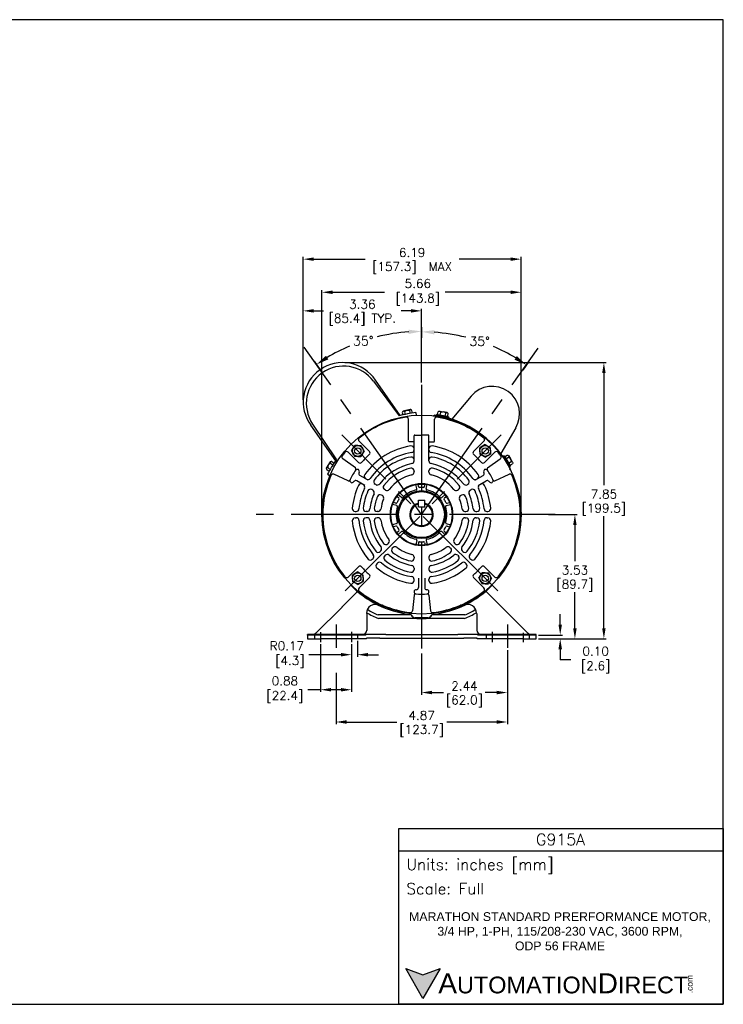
# Model space of a CAD drawing. Extents: x 897.4 to 937.4, y -8.5 to 19.5.
# Tile 2 of 2: x 917.4 to 937.4, y -8.5 to 19.5. Entities that reach past the tile are written whole.
import ezdxf

# ---------------------------------------------------------------- set-up
doc = ezdxf.new("R2010")
doc.units = 0
doc.header["$LTSCALE"] = 4
doc.header["$MEASUREMENT"] = 0
doc.linetypes.add('CENTER2', pattern=[1.125, 0.75, -0.125, 0.125, -0.125])
doc.layers.get('0').update_dxf_attribs({"linetype": 'CONTINUOUS'})
doc.layers.get('DEFPOINTS').update_dxf_attribs({"linetype": 'CONTINUOUS'})
for name, color, linetype in [('CENTER', 40, 'CENTER2'), ('DIMENSIONS', 140, 'CONTINUOUS'), ('DIMENSIONS @ 1', 140, 'CONTINUOUS'), ('TEXT', 140, 'CONTINUOUS'), ('TEXT @ 1', 140, 'CONTINUOUS')]:
    doc.layers.add(name, color=color, linetype=linetype)
doc.styles.add('\\M+2ABAC\\M+2A6A11', font='txt')
doc.styles.add('ROMANS', font='romans.shx')
doc.styles.get("Standard").update_dxf_attribs({"font": 'romans.shx'})
doc.dimstyles.get("Standard").update_dxf_attribs({"dimtxt": 0.25, "dimasz": 0.3, "dimexe": 0.0625, "dimexo": 0.0625, "dimgap": 0.0625, "dimtad": 0, "dimtih": 1, "dimtoh": 1, "dimzin": 0, "dimdsep": 46, "dimtxsty": 'Standard', "dimcen": 0, "dimadec": 0, "dimazin": 0, "dimtfac": 1, "dimtofl": 0, "dimtmove": 0, "dimatfit": 3, "dimfxl": 0, "dimtolj": 1, "dimtzin": 0, "dimarcsym": 0})
doc.dimstyles.new('STANDARD - A-B', dxfattribs={"dimtxt": 0.125, "dimasz": 0.125, "dimexe": 0.0625, "dimexo": 0.0625, "dimgap": 0.045, "dimtad": 0, "dimtih": 1, "dimtoh": 1, "dimdec": 4, "dimzin": 4, "dimdsep": 46, "dimtxsty": 'Standard', "dimcen": 0, "dimclrd": 256, "dimclre": 256, "dimclrt": 256, "dimaunit": 1, "dimazin": 1, "dimtm": 1e-09, "dimtfac": 1, "dimtdec": 4, "dimtofl": 0, "dimtmove": 0, "dimatfit": 2, "dimfxl": 0, "dimtolj": 1, "dimtzin": 4, "dimlwd": -1, "dimlwe": -1, "dimarcsym": 0})

# ---------------------------------------------------------------- blocks, each defined once
blk = doc.blocks.new('*D66')
at = {"layer": 'DEFPOINTS', "color": 0}
for p in [(931.661, 12.656), (925.468, 8.595), (931.661, 5.392)]:
    blk.add_point(p, dxfattribs=at)
at = {"layer": 'TEXT', "color": 0, "lineweight": -2}
for p, q in [((925.468, 8.657), (925.468, 12.718)), ((925.768, 12.656), (927.228, 12.656)), ((931.361, 12.656), (929.901, 12.656)), ((931.661, 5.454), (931.661, 12.718))]:
    blk.add_line(p, q, dxfattribs=at)
at = {"layer": 'TEXT', "color": 0}
for points in [[(925.768, 12.706), (925.768, 12.606), (925.468, 12.656)], [(931.361, 12.706), (931.361, 12.606), (931.661, 12.656)]]:
    blk.add_solid(points, dxfattribs=at)
at = {"layer": 'TEXT', "color": 0, "char_height": 0.25, "attachment_point": 5}
for s, insert in [('\\A1;6.19', (928.564, 12.843)), ('\\A1;[157.3]  MAX', (928.564, 12.403))]:
    blk.add_mtext(s, dxfattribs=dict(at, insert=insert))
blk = doc.blocks.new('*D67')
at = {"layer": 'DEFPOINTS', "color": 0}
for p in [(928.831, 1.503), (931.271, 1.604), (931.271, 0.332)]:
    blk.add_point(p, dxfattribs=at)
at = {"layer": 'TEXT', "color": 0, "lineweight": -2}
for p, q in [((928.831, 1.441), (928.831, 0.269)), ((931.271, 1.541), (931.271, 0.269)), ((929.131, 0.332), (929.459, 0.332)), ((930.971, 0.332), (930.643, 0.332))]:
    blk.add_line(p, q, dxfattribs=at)
at = {"layer": 'TEXT', "color": 0}
for points in [[(929.131, 0.382), (929.131, 0.282), (928.831, 0.332)], [(930.971, 0.382), (930.971, 0.282), (931.271, 0.332)]]:
    blk.add_solid(points, dxfattribs=at)
at = {"layer": 'TEXT', "color": 0, "char_height": 0.25, "attachment_point": 5}
for s, insert in [('\\A1;2.44', (930.051, 0.519)), ('\\A1;[62.0]', (930.051, 0.079))]:
    blk.add_mtext(s, dxfattribs=dict(at, insert=insert))
blk = doc.blocks.new('*D68')
at = {"layer": 'DEFPOINTS', "color": 0}
for p in [(926.001, 11.715), (926.001, 5.392), (931.661, 5.392)]:
    blk.add_point(p, dxfattribs=at)
at = {"layer": 'TEXT', "color": 0, "lineweight": -2}
for p, q in [((926.001, 5.454), (926.001, 11.777)), ((931.661, 5.454), (931.661, 11.777)), ((926.301, 11.715), (927.78, 11.715)), ((931.361, 11.715), (929.5, 11.715))]:
    blk.add_line(p, q, dxfattribs=at)
at = {"layer": 'TEXT', "color": 0}
for points in [[(926.301, 11.765), (926.301, 11.665), (926.001, 11.715)], [(931.361, 11.765), (931.361, 11.665), (931.661, 11.715)]]:
    blk.add_solid(points, dxfattribs=at)
at = {"layer": 'TEXT', "color": 0, "insert": (928.64, 11.715), "char_height": 0.25, "attachment_point": 5}
blk.add_mtext('\\A1; 5.66\\P [143.8]', dxfattribs=at)
blk = doc.blocks.new('*D69')
at = {"layer": 'DEFPOINTS', "color": 0}
for p in [(932.091, 1.965), (932.091, 1.861), (932.774, 1.861)]:
    blk.add_point(p, dxfattribs=at)
at = {"layer": 'TEXT', "color": 0, "lineweight": -2}
for p, q in [((932.774, 2.265), (932.774, 2.565)), ((932.153, 1.965), (932.837, 1.965)), ((932.153, 1.861), (932.837, 1.861)), ((932.774, 1.561), (932.774, 1.261)), ((933.074, 1.261), (932.774, 1.261))]:
    blk.add_line(p, q, dxfattribs=at)
at = {"layer": 'TEXT', "color": 0}
for points in [[(932.724, 2.265), (932.824, 2.265), (932.774, 1.965)], [(932.724, 1.561), (932.824, 1.561), (932.774, 1.861)]]:
    blk.add_solid(points, dxfattribs=at)
at = {"layer": 'TEXT', "color": 0, "insert": (933.696, 1.261), "char_height": 0.25, "attachment_point": 5}
blk.add_mtext('\\A1; 0.10\\P [2.6]', dxfattribs=at)
blk = doc.blocks.new('*D72')
at = {"layer": 'DEFPOINTS', "color": 0}
for p in [(931.271, 1.604), (926.401, 0.956), (931.271, -0.506)]:
    blk.add_point(p, dxfattribs=at)
at = {"layer": 'DIMENSIONS', "color": 0, "lineweight": -2}
for p, q in [((931.271, 1.541), (931.271, -0.569)), ((926.401, 0.894), (926.401, -0.569)), ((926.701, -0.506), (928.125, -0.506)), ((930.971, -0.506), (929.547, -0.506))]:
    blk.add_line(p, q, dxfattribs=at)
at = {"layer": 'DIMENSIONS', "color": 0}
for points in [[(926.701, -0.456), (926.701, -0.556), (926.401, -0.506)], [(930.971, -0.456), (930.971, -0.556), (931.271, -0.506)]]:
    blk.add_solid(points, dxfattribs=at)
at = {"layer": 'DIMENSIONS', "color": 0, "char_height": 0.25, "attachment_point": 5}
for s, insert in [('\\A1;4.87', (928.836, -0.319)), ('\\A1;[123.7]', (928.836, -0.759))]:
    blk.add_mtext(s, dxfattribs=dict(at, insert=insert))
blk = doc.blocks.new('*D78')
at = {"layer": 'DEFPOINTS', "color": 0}
for p in [(925.468, 11.186), (928.831, 9.087), (925.468, 8.595)]:
    blk.add_point(p, dxfattribs=at)
at = {"layer": 'DIMENSIONS', "color": 0, "lineweight": -2}
for p, q in [((925.468, 8.657), (925.468, 11.248)), ((928.831, 9.149), (928.831, 11.248)), ((925.768, 11.186), (926.045, 11.186)), ((928.531, 11.186), (928.254, 11.186))]:
    blk.add_line(p, q, dxfattribs=at)
at = {"layer": 'DIMENSIONS', "color": 0}
for points in [[(925.768, 11.236), (925.768, 11.136), (925.468, 11.186)], [(928.531, 11.236), (928.531, 11.136), (928.831, 11.186)]]:
    blk.add_solid(points, dxfattribs=at)
at = {"layer": 'DIMENSIONS', "color": 0, "char_height": 0.25, "attachment_point": 5}
for s, insert in [('\\A1;3.36', (927.149, 11.373)), ('\\A1;[85.4] TYP.', (927.149, 10.933))]:
    blk.add_mtext(s, dxfattribs=dict(at, insert=insert))
blk = doc.blocks.new('*D79')
at = {"layer": 'DEFPOINTS', "color": 0}
for p in [(932.378, 5.392), (932.091, 1.861), (933.191, 1.861)]:
    blk.add_point(p, dxfattribs=at)
at = {"layer": 'DIMENSIONS', "color": 0, "lineweight": -2}
for p, q in [((932.44, 5.392), (933.253, 5.392)), ((933.191, 5.092), (933.191, 4.067)), ((933.191, 2.161), (933.191, 3.186)), ((932.153, 1.861), (933.253, 1.861))]:
    blk.add_line(p, q, dxfattribs=at)
at = {"layer": 'DIMENSIONS', "color": 0}
for points in [[(933.141, 5.092), (933.241, 5.092), (933.191, 5.392)], [(933.141, 2.161), (933.241, 2.161), (933.191, 1.861)]]:
    blk.add_solid(points, dxfattribs=at)
at = {"layer": 'DIMENSIONS', "color": 0, "char_height": 0.25, "attachment_point": 5}
for s, insert in [('\\A1;3.53', (933.191, 3.814)), ('\\A1;[89.7]', (933.191, 3.373))]:
    blk.add_mtext(s, dxfattribs=dict(at, insert=insert))
blk = doc.blocks.new('*D80')
at = {"layer": 'DEFPOINTS', "color": 0}
for p in [(926.588, 9.715), (934.015, 9.715), (932.091, 1.861)]:
    blk.add_point(p, dxfattribs=at)
at = {"layer": 'DIMENSIONS', "color": 0, "lineweight": -2}
for p, q in [((926.65, 9.715), (934.078, 9.715)), ((934.015, 9.415), (934.015, 6.228)), ((934.015, 2.161), (934.015, 5.347)), ((932.153, 1.861), (934.078, 1.861))]:
    blk.add_line(p, q, dxfattribs=at)
at = {"layer": 'DIMENSIONS', "color": 0}
for points in [[(933.965, 9.415), (934.065, 9.415), (934.015, 9.715)], [(933.965, 2.161), (934.065, 2.161), (934.015, 1.861)]]:
    blk.add_solid(points, dxfattribs=at)
at = {"layer": 'DIMENSIONS', "color": 0, "char_height": 0.25, "attachment_point": 5}
for s, insert in [('\\A1;7.85', (934.015, 5.975)), ('\\A1;[199.5]', (934.015, 5.535))]:
    blk.add_mtext(s, dxfattribs=dict(at, insert=insert))
blk = doc.blocks.new('*D58')
at = {"layer": 'DEFPOINTS', "color": 0}
for p in [(928.831, 10.569), (929.882, 10.483), (931.985, 9.897), (928.831, 5.392)]:
    blk.add_point(p, dxfattribs=at)
at = {"layer": 'DIMENSIONS'}
for p, q in [((928.831, 10.751), (928.831, 10.772)), ((931.881, 9.748), (931.708, 9.501))]:
    blk.add_line(p, q, dxfattribs=at)
for start, end in [(75.9606, 85.9909), (59.0092, 66.8151)]:
    blk.add_arc((928.831, 5.392), 5.198, start, end, dxfattribs=at)
for points in [[(929.192, 10.517), (929.196, 10.638), (928.831, 10.59)], [(931.54, 9.899), (931.474, 9.797), (931.812, 9.65)]]:
    blk.add_solid(points, dxfattribs=at)
at = {"layer": 'DIMENSIONS', "insert": (930.485, 10.32), "char_height": 0.2618, "attachment_point": 5}
blk.add_mtext('\\A1;35°', dxfattribs=at)
blk = doc.blocks.new('*D59')
at = {"layer": 'DEFPOINTS', "color": 0}
for p in [(928.831, 10.901), (927.777, 10.494), (925.671, 9.904), (928.831, 5.392)]:
    blk.add_point(p, dxfattribs=at)
at = {"layer": 'DIMENSIONS'}
for p, q in [((928.831, 10.719), (928.831, 10.42)), ((925.776, 9.755), (925.947, 9.511))]:
    blk.add_line(p, q, dxfattribs=at)
for start, end in [(94.0001, 104.0382), (113.1624, 120.9999)]:
    blk.add_arc((928.831, 5.392), 5.21, start, end, dxfattribs=at)
for points in [[(928.465, 10.65), (928.47, 10.529), (928.831, 10.602)], [(926.181, 9.807), (926.115, 9.909), (925.843, 9.66)]]:
    blk.add_solid(points, dxfattribs=at)
at = {"layer": 'DIMENSIONS', "insert": (927.174, 10.331), "char_height": 0.2618, "attachment_point": 5}
blk.add_mtext('\\A1;35°', dxfattribs=at)
blk = doc.blocks.new('*D63')
at = {"layer": 'DEFPOINTS', "color": 0}
for p in [(926.841, 1.767), (927.011, 1.861), (926.841, 1.408)]:
    blk.add_point(p, dxfattribs=at)
at = {"layer": 'DIMENSIONS', "color": 0, "lineweight": -2}
for p, q in [((926.841, 1.705), (926.841, 1.346)), ((927.011, 1.798), (927.011, 1.346)), ((926.541, 1.408), (925.626, 1.408)), ((927.311, 1.408), (927.611, 1.408))]:
    blk.add_line(p, q, dxfattribs=at)
at = {"layer": 'DIMENSIONS', "color": 0}
for points in [[(926.541, 1.458), (926.541, 1.358), (926.841, 1.408)], [(927.311, 1.458), (927.311, 1.358), (927.011, 1.408)]]:
    blk.add_solid(points, dxfattribs=at)
at = {"layer": 'DIMENSIONS', "color": 0, "insert": (925.004, 1.408), "char_height": 0.25, "attachment_point": 5}
blk.add_mtext('\\A1;R0.17\\P [4.3]', dxfattribs=at)
blk = doc.blocks.new('*D64')
at = {"layer": 'DEFPOINTS', "color": 0}
for p in [(925.961, 1.767), (926.841, 1.767), (925.961, 0.412)]:
    blk.add_point(p, dxfattribs=at)
at = {"layer": 'DIMENSIONS', "color": 0, "lineweight": -2}
for p, q in [((925.961, 1.705), (925.961, 0.35)), ((926.841, 1.705), (926.841, 0.35)), ((925.961, 0.412), (925.602, 0.412)), ((926.541, 0.412), (926.261, 0.412))]:
    blk.add_line(p, q, dxfattribs=at)
at = {"layer": 'DIMENSIONS', "color": 0}
for points in [[(926.261, 0.462), (926.261, 0.362), (925.961, 0.412)], [(926.541, 0.462), (926.541, 0.362), (926.841, 0.412)]]:
    blk.add_solid(points, dxfattribs=at)
at = {"layer": 'DIMENSIONS', "color": 0, "insert": (924.861, 0.412), "char_height": 0.25, "attachment_point": 5}
blk.add_mtext('\\A1; 0.88\\P [22.4]', dxfattribs=at)

msp = doc.modelspace()

# ---------------------------------------------------------------- hatches: boundary and pattern name
at = {"layer": 'TEXT'}
msp.add_hatch(color=256, dxfattribs=at).paths.add_polyline_path([(929.36413, -7.5143), (928.87304, -7.69305), (928.38194, -7.5143), (928.87304, -8.36491)])

# ---------------------------------------------------------------- linework, layer by layer
for p, q in [((927.46972, 9.18344), (928.19512, 8.19942)), ((928.22637, 8.20798), (927.52062, 9.2159)), ((930.2414, 8.76118), (929.69023, 8.10432)), ((928.28527, 8.29396), (928.30014, 8.22688)), ((928.51282, 8.37702), (928.30936, 8.33191)), ((928.34745, 8.30774), (928.36217, 8.24137)), ((928.48864, 8.33904), (928.504, 8.26978)), ((928.55082, 8.35283), (928.5669, 8.28032)), ((928.66875, 8.29472), (928.67956, 8.20862)), ((929.18455, 8.17983), (929.18939, 8.21655)), ((929.26028, 8.24217), (929.25383, 8.21185)), ((929.60067, 8.16982), (929.59423, 8.1395)), ((926.39163, 6.92328), (925.68588, 7.9312)), ((925.73379, 7.96793), (926.41037, 6.94972)), ((928.46086, 7.48219), (928.46086, 8.1033)), ((929.20087, 7.48219), (929.20087, 8.1033)), ((931.50892, 7.86069), (931.08551, 7.12732)), ((928.62086, 6.91896), (928.62086, 7.63219)), ((928.64087, 7.65219), (928.83086, 7.65219)), ((929.02086, 7.65219), (928.83086, 7.65219)), ((929.04086, 6.91896), (929.04086, 7.63219)), ((926.84169, 7.20238), (926.93118, 7.35738)), ((927.02067, 7.35738), (926.93118, 7.35738)), ((927.02067, 7.35738), (927.11016, 7.35738)), ((927.34984, 7.18433), (927.05555, 7.47863)), ((927.19965, 7.20238), (927.11016, 7.35738)), ((928.60086, 7.46219), (928.48086, 7.46219)), ((929.06086, 7.46219), (929.18086, 7.46219)), ((930.31189, 7.18433), (930.60619, 7.47863)), ((930.64106, 7.38136), (930.48605, 7.29187)), ((930.48605, 7.20238), (930.48605, 7.29187)), ((930.64106, 7.38136), (930.79606, 7.29187)), ((930.79606, 7.20238), (930.79606, 7.29187)), ((927.03872, 6.87321), (926.74442, 7.16751)), ((926.84169, 7.20238), (926.93118, 7.04738)), ((927.02067, 7.04738), (926.93118, 7.04738)), ((927.02067, 7.04738), (927.11016, 7.04738)), ((927.19965, 7.20238), (927.11016, 7.04738)), ((930.48605, 7.20238), (930.48605, 7.11289)), ((930.64106, 7.0234), (930.48605, 7.11289)), ((930.62301, 6.8732), (930.91731, 7.1675)), ((930.64106, 7.0234), (930.79606, 7.11289)), ((930.79606, 7.20238), (930.79606, 7.11289)), ((931.17859, 7.06415), (931.15255, 7.04732)), ((926.12719, 6.7157), (926.23917, 6.89147)), ((926.17115, 6.72543), (926.23707, 6.68344)), ((926.24886, 6.8474), (926.31477, 6.80541)), ((926.28308, 6.90112), (926.34899, 6.85913)), ((926.95258, 6.71805), (926.59178, 6.98018)), ((928.62087, 6.91991), (928.62087, 6.95043)), ((929.04086, 6.91991), (929.04086, 6.95043)), ((930.70915, 6.71805), (931.06994, 6.98018)), ((931.36211, 6.77045), (931.33582, 6.75403)), ((926.13693, 6.67172), (926.20285, 6.62972)), ((926.15882, 6.53725), (926.23603, 6.49764)), ((926.74348, 6.3559), (926.33608, 6.53729)), ((927.3116, 6.37326), (927.07896, 6.50757)), ((928.62087, 6.60294), (928.62087, 6.63377)), ((928.62087, 6.62893), (928.62087, 6.61861)), ((929.04086, 6.60294), (929.04086, 6.63377)), ((930.35013, 6.37326), (930.58329, 6.50788)), ((930.91824, 6.3559), (931.32564, 6.53729)), ((931.32943, 6.67797), (931.36227, 6.69507)), ((927.2216, 6.21737), (926.98897, 6.35168)), ((927.53727, 6.24297), (927.51113, 6.25806)), ((928.69892, 6.13012), (928.67187, 6.24753)), ((928.74702, 6.18859), (928.73138, 6.25647)), ((928.91471, 6.18859), (928.93036, 6.25647)), ((928.96281, 6.13012), (928.98987, 6.24753)), ((930.12446, 6.24297), (930.15059, 6.25806)), ((930.44013, 6.21738), (930.67276, 6.35169)), ((927.44727, 6.08708), (927.42113, 6.10217)), ((927.71776, 5.93091), (927.69154, 5.94605)), ((927.80776, 6.0868), (927.78154, 6.10194)), ((928.18308, 5.863), (928.13211, 5.91049)), ((928.25777, 5.87542), (928.16962, 5.95756)), ((929.40396, 5.87542), (929.49212, 5.95755)), ((929.47865, 5.863), (929.52962, 5.91049)), ((929.85396, 6.0868), (929.88018, 6.10194)), ((929.94396, 5.93091), (929.97018, 5.94605)), ((930.21446, 6.08708), (930.24059, 6.10217)), ((928.12583, 5.64689), (928.01061, 5.68216)), ((928.09923, 5.71778), (928.03262, 5.73817)), ((928.74088, 5.7997), (928.92088, 5.7997)), ((928.74088, 5.6097), (928.74088, 5.7997)), ((928.74088, 5.6097), (928.92088, 5.6097)), ((928.92088, 5.6097), (928.92088, 5.7997)), ((929.5359, 5.64688), (929.65112, 5.68216)), ((929.5625, 5.71777), (929.62911, 5.73817)), ((926.94351, 5.48219), (926.97363, 5.48219)), ((927.28518, 5.48219), (927.25501, 5.48219)), ((927.59753, 5.48219), (927.56725, 5.48219)), ((930.0642, 5.48219), (930.09448, 5.48219)), ((930.37654, 5.48219), (930.40672, 5.48219)), ((930.6881, 5.48219), (930.71822, 5.48219)), ((926.94351, 5.30219), (926.97363, 5.30219)), ((927.28518, 5.30219), (927.25501, 5.30219)), ((927.59753, 5.30219), (927.56725, 5.30219)), ((928.12582, 5.13749), (928.01061, 5.10221)), ((928.09923, 5.0666), (928.03262, 5.0462)), ((929.5359, 5.13748), (929.65111, 5.10221)), ((929.56249, 5.06659), (929.6291, 5.0462)), ((930.0642, 5.30219), (930.09448, 5.30219)), ((930.37654, 5.30219), (930.40672, 5.30219)), ((930.6881, 5.30219), (930.71822, 5.30219)), ((928.18308, 4.92137), (928.13211, 4.87388)), ((928.25777, 4.90896), (928.16961, 4.82682)), ((929.40396, 4.90895), (929.49211, 4.82681)), ((929.47865, 4.92136), (929.52962, 4.87388)), ((927.89512, 4.58372), (927.87371, 4.56231)), ((928.69892, 4.65425), (928.67186, 4.53684)), ((928.74702, 4.59578), (928.73137, 4.52789)), ((928.91471, 4.59578), (928.93035, 4.52789)), ((928.96281, 4.65425), (928.98986, 4.53684)), ((929.7666, 4.58372), (929.78801, 4.56232)), ((927.67426, 4.36287), (927.65292, 4.34153)), ((927.80154, 4.23559), (927.78021, 4.21425)), ((928.0224, 4.45644), (928.00099, 4.43503)), ((929.63932, 4.45644), (929.66073, 4.43503)), ((929.86018, 4.23559), (929.88152, 4.21425)), ((929.98746, 4.36287), (930.0088, 4.34153)), ((927.43266, 4.12126), (927.45396, 4.14256)), ((927.55994, 3.99398), (927.58124, 4.01528)), ((928.62087, 4.18143), (928.62087, 4.1506)), ((929.04086, 4.18143), (929.04086, 4.1506)), ((930.08049, 4.01528), (930.10179, 3.99398)), ((930.20777, 4.14257), (930.22907, 4.12127)), ((927.03872, 3.91117), (926.74442, 3.61687)), ((927.02067, 3.76097), (926.86567, 3.67148)), ((926.86567, 3.58199), (926.86567, 3.67148)), ((927.02067, 3.76097), (927.17567, 3.67148)), ((927.17567, 3.58199), (927.17567, 3.67148)), ((928.62087, 3.86447), (928.62087, 3.83394)), ((929.04086, 3.86447), (929.04086, 3.83394)), ((930.46208, 3.58199), (930.55157, 3.73699)), ((930.64106, 3.73699), (930.55157, 3.73699)), ((930.62301, 3.91116), (930.91731, 3.61686)), ((930.64106, 3.73699), (930.73055, 3.73699)), ((930.82003, 3.58199), (930.73055, 3.73699)), ((926.86567, 3.58199), (926.86567, 3.4925)), ((927.02067, 3.40301), (926.86567, 3.4925)), ((927.02067, 3.40301), (927.17567, 3.4925)), ((927.34984, 3.60004), (927.05554, 3.30574)), ((927.17567, 3.58199), (927.17567, 3.4925)), ((928.62087, 3.51951), (928.62087, 3.54987)), ((928.74086, 3.58593), (928.74086, 3.31731)), ((928.92086, 3.58593), (928.92086, 3.31731)), ((929.04086, 3.51951), (929.04086, 3.54987)), ((930.31188, 3.60004), (930.60618, 3.30574)), ((930.46208, 3.58199), (930.55157, 3.42699)), ((930.64106, 3.42699), (930.55157, 3.42699)), ((930.64106, 3.42699), (930.73055, 3.42699)), ((930.82003, 3.58199), (930.73055, 3.42699)), ((927.00839, 3.20721), (926.56216, 2.76098)), ((928.62177, 3.10261), (928.57516, 2.65909)), ((929.03995, 3.1026), (929.08657, 2.65909)), ((931.86279, 2.00776), (930.66524, 3.20882)), ((926.57216, 2.76098), (925.81894, 2.00776)), ((927.27904, 2.58442), (927.27904, 2.09968)), ((928.53585, 2.53768), (927.5996, 2.53768)), ((928.83087, 2.57103), (928.83087, 2.48949)), ((930.0621, 2.53768), (929.12588, 2.53768)), ((930.40268, 2.58442), (930.40268, 2.09968)), ((930.05686, 2.43768), (927.60486, 2.43768)), ((929.00947, 2.45768), (928.65225, 2.45768)), ((927.64364, 1.97968), (925.59086, 1.97968)), ((925.59086, 1.96468), (925.59086, 1.97968)), ((925.97086, 1.96468), (925.59086, 1.96468)), ((925.59086, 1.96468), (925.59086, 1.86068)), ((925.79086, 1.96468), (925.79086, 1.86068)), ((927.25086, 1.96468), (925.97086, 1.96468)), ((927.01086, 1.96468), (927.01086, 1.86068)), ((927.25086, 1.96468), (927.25086, 1.97968)), ((927.81421, 1.97968), (927.64364, 1.97968)), ((927.81421, 1.97968), (928.13217, 1.97968)), ((928.13217, 1.97968), (929.54955, 1.97968)), ((929.54955, 1.97968), (929.86751, 1.97968)), ((930.03808, 1.97968), (929.86751, 1.97968)), ((932.09086, 1.97968), (930.03808, 1.97968)), ((930.43086, 1.96468), (930.43086, 1.97968)), ((931.71086, 1.96468), (930.43086, 1.96468)), ((930.67086, 1.96468), (930.67086, 1.86068)), ((930.67086, 1.96468), (930.67086, 1.86068)), ((932.09086, 1.96468), (931.71086, 1.96468)), ((931.72086, 2.02899), (931.72086, 1.76709)), ((931.89086, 1.96468), (931.89086, 1.86068)), ((932.09086, 1.86068), (932.09086, 1.97968)), ((925.59086, 1.86068), (925.97086, 1.86068)), ((927.26586, 1.86068), (925.97086, 1.86068)), ((927.64364, 1.87568), (927.26586, 1.87568)), ((927.26586, 1.86068), (927.26586, 1.87568)), ((927.64364, 1.87568), (927.81421, 1.87568)), ((927.81421, 1.87568), (928.13217, 1.87568)), ((928.13217, 1.87568), (929.54955, 1.87568)), ((929.54955, 1.87568), (929.86751, 1.87568)), ((929.86751, 1.87568), (930.03808, 1.87568)), ((930.41586, 1.87568), (930.03808, 1.87568)), ((930.41586, 1.86068), (930.41586, 1.87568)), ((931.71086, 1.86068), (930.41586, 1.86068)), ((931.71086, 1.86068), (932.09086, 1.86068))]:
    msp.add_line(p, q)
at = {"extrusion": (0.207912, 0.978148, 0)}
for p, q in [((929.59423, 8.1395), (929.25383, 8.21185)), ((929.60067, 8.16982), (929.26028, 8.24217)), ((929.28929, 8.23601), (929.30644, 8.3167)), ((929.34746, 8.3361), (929.45335, 8.31359)), ((929.35988, 8.221), (929.37704, 8.3017)), ((929.55923, 8.29109), (929.45335, 8.31359)), ((929.50107, 8.19099), (929.51822, 8.27169)), ((929.57166, 8.17599), (929.58881, 8.25668))]:
    msp.add_line(p, q, dxfattribs=at)
at = {"extrusion": (0.848048, 0.529919, 0)}
for p, q in [((931.15255, 7.04732), (931.33582, 6.75403)), ((931.17859, 7.06415), (931.36211, 6.77045)), ((931.23166, 6.97922), (931.30162, 7.02294)), ((931.30582, 7.06811), (931.36319, 6.97631)), ((931.30815, 6.85681), (931.37811, 6.90053)), ((931.34639, 6.79561), (931.41635, 6.83933)), ((931.42055, 6.8845), (931.36319, 6.97631))]:
    msp.add_line(p, q, dxfattribs=at)
at = {"extrusion": (0.839771, 0.542941, 0)}
msp.add_line((931.19431, 7.03899), (931.26498, 7.08458), dxfattribs=at)
for centre, radius in [((928.83087, 5.39218), 2.83), ((927.02067, 7.20238), 0.155), ((927.02067, 7.20238), 0.09), ((930.64106, 7.20238), 0.155), ((930.64106, 7.20238), 0.09), ((928.83086, 5.39219), 0.88536), ((928.83086, 5.39219), 0.87), ((928.83086, 5.39219), 0.6825), ((928.83086, 5.39219), 0.6525), ((927.02067, 3.58199), 0.155), ((927.02067, 3.58199), 0.09), ((930.64106, 3.58199), 0.155), ((930.64106, 3.58199), 0.09)]:
    msp.add_circle(centre, radius)
for centre, radius, start, end in [((926.5879, 8.59548), 1.1199, 33.630281, 125.000075), ((926.61657, 8.55452), 1.0599, 36.431873, 125.000022), ((926.58789, 8.59548), 1.1199, 124.999868, 216.369662), ((926.61657, 8.55452), 1.0599, 124.999921, 213.56807), ((930.83941, 8.26069), 0.7799, 329.143415, 140), ((928.83086, 5.39219), 2.805, 99.012417, 129.145463), ((929.07722, 5.04036), 3.2799, 97.153984, 105.601267), ((928.31636, 8.30085), 0.03185, 12.500854, 192.499266), ((928.43237, 8.25879), 0.09802, 54.962065, 150.037753), ((928.40086, 8.1033), 0.06, 0.000911, 99.012867), ((928.51973, 8.34593), 0.03185, 12.500009, 192.500068), ((928.81411, 5.36826), 2.8729, 34.636736, 82.49429), ((929.26086, 8.1033), 0.06, 80.987062, 179.999021), ((928.83086, 5.39219), 2.805, 50.8546, 80.987493), ((927.09797, 7.52106), 0.06, 129.145367, 225.001307), ((928.64087, 7.63219), 0.02, 90.000003, 180.000019), ((929.02086, 7.63219), 0.02, 0, 89.999937), ((930.56375, 7.52106), 0.06, 314.99879, 50.854703), ((928.83086, 5.39219), 1.975, 98.802965, 144.853113), ((928.48086, 7.48219), 0.02, 180.000019, 270.000001), ((928.54086, 7.26486), 0.08, 0.000066, 98.802965), ((928.60086, 7.44219), 0.02, 0, 90.000003), ((929.06086, 7.44219), 0.02, 89.999927, 179.999923), ((929.12086, 7.26486), 0.08, 81.197101, 180), ((928.83086, 5.39219), 1.975, 35.146954, 81.197101), ((929.18086, 7.48219), 0.02, 269.999946, 0), ((926.62705, 7.02872), 0.06, 143.402745, 234.000369), ((928.83086, 5.39219), 2.805, 140.85574, 143.397349), ((926.70199, 7.12508), 0.06, 44.998714, 140.854634), ((928.83086, 5.39219), 2.26, 131.045416, 138.954448), ((927.30742, 7.14191), 0.06, 311.045613, 44.999373), ((928.83086, 5.39219), 1.785, 98.945719, 144.770091), ((928.83086, 5.39219), 1.665, 100.542495, 143.842904), ((928.54087, 6.95043), 0.08, 0, 100.542495), ((928.54086, 7.2345), 0.08, 278.945719, 0.000066), ((929.12086, 7.2345), 0.08, 180, 261.054347), ((929.12086, 6.95043), 0.08, 79.457572, 180.000066), ((928.83086, 5.39219), 1.785, 35.229976, 81.054347), ((928.83086, 5.39219), 1.665, 36.157162, 79.457572), ((930.35431, 7.1419), 0.06, 134.999399, 228.956315), ((928.83087, 5.39218), 2.26, 41.045448, 48.954483), ((930.95973, 7.12508), 0.06, 39.145433, 135.001353), ((928.83086, 5.39219), 2.805, 36.602721, 39.144326), ((931.03467, 7.02872), 0.06, 305.999715, 36.597338), ((928.81411, 5.36826), 2.8729, 27.50571, 34.636736), ((926.15404, 6.69857), 0.03185, 57.500028, 237.500059), ((929.07722, 5.04036), 3.2799, 144.398737, 152.846026), ((926.26581, 6.75086), 0.09802, 99.962256, 195.037985), ((926.26597, 6.87426), 0.03185, 57.50087, 237.499257), ((927.08114, 6.91563), 0.06, 224.999381, 318.956283), ((928.83086, 5.39219), 1.475, 100.748283, 143.723644), ((928.54087, 6.91991), 0.08, 280.748283, 0), ((929.12086, 6.91991), 0.08, 180.000066, 259.251784), ((928.83086, 5.39219), 1.475, 36.276422, 79.251784), ((930.58059, 6.91563), 0.06, 221.045644, 314.999391), ((928.83086, 5.39219), 2.805, 156.602769, 180.000019), ((926.31168, 6.48248), 0.06, 65.99785, 156.597058), ((928.83086, 5.39218), 2.26, 145.778558, 154.221437), ((926.92906, 6.68569), 0.04, 325.777948, 54.000442), ((927.00504, 6.61953), 0.06, 330.00068, 146.090449), ((927.10897, 6.55953), 0.06, 150.00068, 240), ((927.28136, 6.48309), 0.08, 144.853113, 240.000097), ((928.83086, 5.39219), 1.355, 103.147005, 142.337672), ((928.83086, 5.39219), 1.165, 103.469694, 142.151877), ((928.54087, 6.63377), 0.08, 0, 103.147005), ((928.54087, 6.60294), 0.08, 283.469694, 0), ((929.12086, 6.63377), 0.08, 76.853062, 180.000066), ((929.12086, 6.60294), 0.08, 180.000066, 256.530373), ((928.83086, 5.39219), 1.165, 37.848189, 76.530373), ((928.83086, 5.39219), 1.355, 37.662394, 76.853062), ((930.38036, 6.48309), 0.08, 299.999969, 35.146954), ((930.55276, 6.55953), 0.06, 300, 29.999624), ((930.65669, 6.61953), 0.06, 33.909609, 209.999624), ((930.73266, 6.68569), 0.04, 125.999628, 214.222135), ((928.83086, 5.39218), 2.26, 25.77863, 34.221512), ((931.35004, 6.48248), 0.06, 23.403008, 114.002216), ((928.83086, 5.39219), 2.805, 0, 23.397298), ((926.75976, 6.39244), 0.04, 245.996913, 334.222111), ((926.85504, 6.35972), 0.06, 153.909609, 329.999624), ((928.83086, 5.39219), 1.975, 155.146921, 174.85309), ((926.95897, 6.29972), 0.06, 60, 149.999624), ((927.11136, 6.18864), 0.08, 59.999638, 155.146921), ((927.13745, 6.17358), 0.08, 335.229948, 59.999638), ((927.30745, 6.46803), 0.08, 240.000097, 324.770091), ((927.55113, 6.32734), 0.08, 143.842904, 240.000044), ((927.57727, 6.31225), 0.08, 240.000044, 323.723644), ((927.82154, 6.17122), 0.08, 142.337672, 240.000472), ((928.77625, 6.19533), 0.03, 192.97705, 273.889903), ((928.83087, 5.39218), 0.775, 90.000214, 93.890308), ((928.83086, 5.39218), 0.775, 86.10982, 89.999914), ((928.88548, 6.19533), 0.03, 266.110235, 347.02317), ((929.84018, 6.17122), 0.08, 299.999594, 37.662394), ((930.08446, 6.31225), 0.08, 216.276422, 300.000022), ((930.11059, 6.32734), 0.08, 300.000022, 36.157162), ((930.35427, 6.46803), 0.08, 215.229976, 299.999969), ((930.52427, 6.17358), 0.08, 120.000429, 204.770118), ((930.55036, 6.18864), 0.08, 24.853145, 120.000429), ((928.83086, 5.39219), 1.975, 5.146966, 24.853145), ((930.70276, 6.29972), 0.06, 30.00068, 120), ((930.80669, 6.35972), 0.06, 210.00068, 26.090449), ((930.90197, 6.39245), 0.04, 205.777972, 294.003198), ((928.83086, 5.39219), 1.785, 155.229948, 174.770069), ((928.83086, 5.39219), 1.665, 156.157212, 173.842867), ((927.38113, 6.03289), 0.08, 60.000117, 156.157212), ((928.83086, 5.39219), 1.475, 156.276471, 173.723607), ((927.40727, 6.0178), 0.08, 336.276471, 60.000117), ((928.83086, 5.39219), 1.355, 157.662328, 172.337631), ((927.65154, 5.87677), 0.08, 59.999528, 157.662328), ((927.67776, 5.86163), 0.08, 337.848123, 59.999528), ((927.84776, 6.15608), 0.08, 240.000472, 322.151877), ((928.83086, 5.39219), 0.71875, 102.39267, 137.520586), ((928.66969, 6.12338), 0.03, 282.431655, 12.977725), ((928.99204, 6.12338), 0.03, 167.023151, 257.568455), ((928.83086, 5.39219), 0.71875, 42.415912, 77.536649), ((929.81396, 6.15608), 0.08, 217.848189, 299.999594), ((929.98396, 5.86163), 0.08, 120.000538, 202.151943), ((930.01018, 5.87677), 0.08, 22.337739, 120.000538), ((928.83086, 5.39219), 1.355, 7.662436, 22.337739), ((930.25446, 6.0178), 0.08, 119.999949, 203.723595), ((928.83086, 5.39219), 1.475, 6.276459, 23.723595), ((930.28059, 6.03289), 0.08, 23.842854, 119.999949), ((928.83086, 5.39219), 1.665, 6.157199, 23.842854), ((928.83086, 5.39219), 1.785, 5.229988, 24.770118), ((928.83086, 5.39219), 1.165, 157.848123, 172.151844), ((928.10801, 5.74646), 0.03, 252.976956, 333.889918), ((928.83086, 5.39219), 0.71875, 162.383854, 180.00021), ((928.11704, 5.6182), 0.03, 342.431671, 72.977767), ((928.83087, 5.39219), 0.775, 150.000216, 153.890309), ((928.83086, 5.39218), 0.775, 146.109822, 149.999915), ((928.16263, 5.84105), 0.03, 326.110251, 47.023185), ((928.27822, 5.89737), 0.03, 227.023276, 317.568443), ((928.83088, 5.3922), 0.335, 105.584377, 74.415659), ((928.83088, 5.3922), 0.3125, 106.738289, 73.261739), ((929.38351, 5.89736), 0.03, 222.431736, 312.977709), ((929.4991, 5.84105), 0.03, 132.976926, 213.889997), ((928.83086, 5.39218), 0.775, 30.000213, 33.890306), ((928.83086, 5.39218), 0.775, 26.109817, 29.999909), ((929.54469, 5.6182), 0.03, 107.023149, 197.568522), ((928.83086, 5.39219), 0.71875, 342.430742, 17.568814), ((929.55371, 5.74646), 0.03, 206.110329, 287.023154), ((928.83086, 5.39219), 1.165, 7.848222, 22.151943), ((928.83086, 5.39219), 2.805, 180.000019, 219.154761), ((926.94351, 5.56219), 0.08, 174.85309, 270), ((926.97363, 5.56219), 0.08, 270, 354.770069), ((927.25501, 5.56219), 0.08, 173.842867, 270), ((927.28518, 5.56219), 0.08, 270, 353.723607), ((927.56725, 5.56219), 0.08, 172.337631, 270.000066), ((927.59753, 5.56219), 0.08, 270.000066, 352.151844), ((928.83086, 5.39219), 0.71875, 180.000114, 197.598834), ((930.0642, 5.56219), 0.08, 187.848222, 270), ((930.09448, 5.56219), 0.08, 270, 7.662436), ((930.37654, 5.56219), 0.08, 186.276459, 270.000066), ((930.40672, 5.56219), 0.08, 270.000066, 6.157199), ((930.6881, 5.56219), 0.08, 185.229988, 270), ((930.71822, 5.56219), 0.08, 270, 5.146966), ((928.83086, 5.39219), 2.805, 320.846278, 0), ((926.94351, 5.22219), 0.08, 90, 185.14691), ((928.83086, 5.39219), 1.975, 185.14691, 219.852962), ((926.97363, 5.22219), 0.08, 5.229931, 90), ((928.83086, 5.39219), 1.785, 185.229931, 219.769939), ((927.25501, 5.22219), 0.08, 90, 186.157133), ((928.83086, 5.39219), 1.665, 186.157133, 218.842712), ((927.28518, 5.22219), 0.08, 6.276393, 90), ((928.83086, 5.39219), 1.475, 186.276393, 218.72345), ((927.56725, 5.22219), 0.08, 90, 187.662263), ((928.83086, 5.39219), 1.355, 187.662263, 217.337712), ((927.59753, 5.22219), 0.08, 7.848045, 90), ((928.83086, 5.39219), 1.165, 187.848045, 217.151929), ((928.10802, 5.03791), 0.03, 26.110252, 107.02319), ((928.11704, 5.16617), 0.03, 287.023182, 17.568459), ((928.83086, 5.39219), 0.775, 206.109947, 210.00004), ((928.83086, 5.39218), 0.775, 330.000207, 333.890301), ((929.54469, 5.16617), 0.03, 162.431611, 252.977694), ((929.55371, 5.03791), 0.03, 72.976931, 153.889872), ((928.83086, 5.39219), 1.165, 322.848138, 352.152021), ((928.83086, 5.39219), 1.355, 322.662355, 352.337804), ((928.83086, 5.39219), 1.475, 321.276616, 353.723674), ((930.0642, 5.22219), 0.08, 90.000066, 172.152021), ((930.09448, 5.22219), 0.08, 352.337804, 90.000066), ((928.83086, 5.39219), 1.665, 321.157354, 353.842934), ((928.83086, 5.39219), 1.785, 320.230122, 354.770125), ((930.37654, 5.22219), 0.08, 90.000066, 173.723674), ((928.83086, 5.39219), 1.975, 320.147098, 354.853145), ((930.40672, 5.22219), 0.08, 353.842934, 90.000066), ((930.6881, 5.22219), 0.08, 90, 174.770125), ((930.71822, 5.22219), 0.08, 354.853145, 90), ((928.83086, 5.39219), 0.775, 210.000341, 213.890434), ((928.16262, 4.94332), 0.03, 312.976972, 33.889933), ((928.27822, 4.88701), 0.03, 42.431673, 132.977745), ((928.83086, 5.39219), 0.71875, 222.407857, 257.568811), ((928.83086, 5.39219), 0.71875, 282.430945, 317.569017), ((929.38351, 4.887), 0.03, 47.023144, 137.568397), ((929.4991, 4.94331), 0.03, 146.110205, 227.023262), ((928.83086, 5.39219), 0.775, 326.109813, 329.999907), ((927.81714, 4.61888), 0.08, 217.337712, 315), ((927.83855, 4.64029), 0.08, 315, 37.151929), ((928.66968, 4.66099), 0.03, 347.023142, 77.568392), ((928.77625, 4.58904), 0.03, 86.110203, 167.023137), ((928.83086, 5.39219), 0.775, 266.109798, 269.999891), ((928.83086, 5.39219), 0.775, 270.000192, 273.890285), ((928.88548, 4.58904), 0.03, 12.97693, 93.889864), ((928.99204, 4.66099), 0.03, 102.431609, 192.977802), ((929.82317, 4.64029), 0.08, 142.848138, 225.000066), ((929.84458, 4.61888), 0.08, 225.000066, 322.662355), ((927.39739, 4.19913), 0.08, 315.000011, 39.769939), ((927.59635, 4.3981), 0.08, 218.842712, 314.999943), ((927.61769, 4.41944), 0.08, 314.999943, 38.72345), ((927.83677, 4.15768), 0.08, 135.000011, 231.157143), ((927.85811, 4.17902), 0.08, 51.276403, 135.000011), ((928.83086, 5.39219), 1.475, 231.276403, 259.251717), ((928.05756, 4.37847), 0.08, 135.000734, 232.662319), ((928.83086, 5.39219), 1.355, 232.662319, 256.853021), ((928.07897, 4.39987), 0.08, 52.848085, 135.000734), ((928.83086, 5.39219), 1.165, 232.848085, 256.530306), ((928.54087, 4.18143), 0.08, 0, 76.530306), ((929.12086, 4.18143), 0.08, 103.46976, 180.000066), ((928.83086, 5.39219), 1.165, 283.46976, 307.151982), ((928.83086, 5.39219), 1.475, 280.748349, 308.723663), ((928.83086, 5.39219), 1.355, 283.147046, 307.337747), ((929.58275, 4.39988), 0.08, 44.999333, 127.151982), ((929.60416, 4.37847), 0.08, 307.337747, 44.999333), ((929.80361, 4.17902), 0.08, 45.000056, 128.723663), ((929.82495, 4.15768), 0.08, 308.842923, 45.000056), ((930.04403, 4.41944), 0.08, 141.276616, 225.000124), ((930.06537, 4.3981), 0.08, 225.000124, 321.157354), ((930.26434, 4.19913), 0.08, 140.230122, 225.000017), ((927.08114, 3.86874), 0.06, 41.045615, 134.999372), ((927.37609, 4.17783), 0.08, 219.852962, 315.000011), ((927.61651, 3.93741), 0.08, 135.000011, 230.146921), ((927.63781, 3.95871), 0.08, 50.229942, 135.000011), ((928.83086, 5.39219), 1.785, 230.229942, 261.054466), ((928.83086, 5.39219), 1.665, 231.157143, 259.457526), ((928.54087, 4.1506), 0.08, 256.852995, 0), ((928.54087, 3.86447), 0.08, 0, 79.251717), ((929.12086, 4.1506), 0.08, 180.000066, 283.147071), ((929.12086, 3.86447), 0.08, 100.748349, 180.000066), ((928.83086, 5.39219), 1.785, 278.94559, 309.770119), ((928.83086, 5.39219), 1.665, 280.54254, 308.842923), ((930.02392, 3.95871), 0.08, 45.000017, 129.770119), ((930.04522, 3.93741), 0.08, 309.853139, 45.000017), ((930.28564, 4.17783), 0.08, 225.000017, 320.147098), ((930.58058, 3.86873), 0.06, 44.999397, 138.956292), ((928.83086, 5.39218), 2.26, 221.045439, 228.954471), ((927.30741, 3.64247), 0.06, 314.999391, 48.956292), ((928.83086, 5.39219), 1.975, 230.146921, 261.197218), ((928.54087, 3.83394), 0.08, 259.457505, 0), ((929.12086, 3.83394), 0.08, 180.000066, 280.542561), ((928.83086, 5.39219), 1.975, 278.802837, 309.853139), ((930.35431, 3.64246), 0.06, 131.045621, 224.999395), ((928.83086, 5.39218), 2.26, 311.045449, 318.95448), ((926.70199, 3.65929), 0.06, 219.145376, 315.001303), ((928.83086, 5.34868), 2.812, 224.080434, 263.09681), ((928.54087, 3.51951), 0.08, 261.197218, 0), ((928.54087, 3.54987), 0.08, 0, 81.054466), ((929.12086, 3.54987), 0.08, 98.94559, 180), ((929.12086, 3.51951), 0.08, 180, 278.802837), ((928.83086, 5.34868), 2.812, 276.903218, 315.919636), ((930.95974, 3.6593), 0.06, 224.998794, 320.854721), ((927.09797, 3.26331), 0.06, 134.998716, 230.854657), ((928.83086, 5.39219), 2.805, 230.854493, 263.412365), ((928.68086, 3.19731), 0.06, 90.00068, 266.090449), ((928.66156, 3.09842), 0.04, 85.777955, 174.000449), ((928.83086, 5.39219), 2.26, 265.778589, 274.22144), ((928.68086, 3.31731), 0.06, 270.00068, 0), ((928.98086, 3.31731), 0.06, 180, 269.999624), ((928.83086, 5.39219), 2.14, 273.909597, 274.22144), ((928.98086, 3.19731), 0.06, 273.909609, 89.999624), ((929.00017, 3.09842), 0.04, 5.99689, 94.222111), ((928.83086, 5.39219), 2.805, 276.587691, 309.145591), ((930.56376, 3.26332), 0.06, 309.145454, 45.001367), ((927.51904, 2.58442), 0.25, 64.507899, 180), ((927.68473, 2.73948), 0.08194, 6.07649, 126.284106), ((929.97699, 2.73948), 0.08194, 53.715894, 173.92351), ((930.14268, 2.58442), 0.25, 0, 115.492101), ((928.83087, 5.38268), 3.19, 240.696891, 247.398042), ((928.83086, 5.38268), 3.1, 240.25737, 246.598097), ((928.48086, 2.45779), 0.1, 25.48026, 83.096881), ((928.51549, 2.66536), 0.06, 263.402748, 354.000372), ((928.65454, 2.5857), 0.12803, 202.02466, 268.976312), ((929.00717, 2.58572), 0.12806, 271.026159, 337.969129), ((929.14624, 2.66536), 0.06, 185.997881, 276.597062), ((929.18086, 2.45779), 0.1, 96.903152, 154.519738), ((928.83087, 5.38268), 3.19, 292.601958, 299.302957), ((928.83086, 5.38268), 3.1, 293.401903, 299.742822), ((928.66143, 2.5438), 0.1, 205.46836, 266.543488), ((928.83086, 5.34868), 2.91, 266.54316, 270.000001), ((928.83086, 5.34868), 2.91, 270.000001, 273.456869), ((929.0003, 2.5438), 0.1, 273.456541, 334.53171), ((925.72701, 2.10968), 0.13, 270, 315), ((927.14904, 2.10968), 0.13, 270, 0), ((930.53268, 2.10968), 0.13, 180, 270), ((931.95471, 2.10968), 0.13, 225, 270)]:
    msp.add_arc(centre, radius, start, end)
at = {"extrusion": (0, 0, -1)}
for centre, radius, start, end in [((-929.33968, 8.29949), 0.03742, 27.377779, 176.622221), ((-929.42845, 8.23502), 0.0842, 52.36491, 88.966678), ((-929.44412, 8.23168), 0.0842, 115.033322, 151.63509), ((-929.55145, 8.25448), 0.03742, 27.377779, 176.622221), ((-931.27409, 7.04828), 0.03742, 75.917789, 222.622221), ((-931.28937, 6.93963), 0.0842, 98.36491, 134.966678), ((-931.29786, 6.92604), 0.0842, 161.033322, 197.63509), ((-931.38882, 6.86467), 0.03742, 73.377779, 222.622221)]:
    msp.add_arc(centre, radius, start, end, dxfattribs=at)
at = {"layer": 'CENTER'}
for p, q in [((928.83086, 5.39218), (925.49874, 10.15095)), ((928.83087, 5.39218), (932.14237, 10.12151)), ((928.83086, 9.08663), (928.83086, 1.50311)), ((931.00214, 3.22091), (926.56273, 7.66032)), ((926.65959, 3.22091), (931.099, 7.66032)), ((932.62694, 5.39167), (923.67134, 5.39167)), ((926.40086, 2.26326), (926.40086, 1.60363)), ((931.27086, 2.26326), (931.27086, 1.60363)), ((925.96086, 2.04873), (925.96086, 1.76709)), ((926.84086, 2.05467), (926.84086, 1.76709)), ((930.84086, 2.05467), (930.84086, 1.76709)), ((931.72086, 2.02899), (931.72086, 1.76709))]:
    msp.add_line(p, q, dxfattribs=at)
at = {"layer": 'DEFPOINTS'}
msp.add_lwpolyline([(897.40933, -8.5339), (937.40933, -8.5339), (937.40933, 19.4661), (897.40933, 19.4661)], close=True, dxfattribs=at)
at = {"layer": 'TEXT'}
msp.add_line((928.1848, -4.16859), (937.40933, -4.16859), dxfattribs=at)
for points in [[(928.1848, -8.5339), (928.1848, -3.53274), (937.40933, -3.53274), (937.40933, -8.5339)], [(929.36413, -7.5143), (928.87304, -8.36491), (928.38194, -7.5143), (928.87304, -7.69305)]]:
    msp.add_lwpolyline(points, close=True, dxfattribs=at)

# ---------------------------------------------------------------- texts
for s, insert, char_height, width, attachment_point, style in [('G915A', (932.78275, -3.84628), 0.32884, 6.1898885, 5, 'ROMANS'), (' Units: inches [mm]', (928.1848, -4.61053), 0.3179258, 9.2245261, 4, 'ROMANS'), (' Scale: Full', (928.1848, -5.24638), 0.3179258, 9.2245261, 4, 'ROMANS'), ('{\\fArial|b0|i0|c0|p34;     \\H1.2x;A\\H0.8333x;UTOMATION\\H1.2x;D\\H0.8333x;IRECT}', (928.38194, -7.9396), 0.4768887, 8.0783371, 4, '\\M+2ABAC\\M+2A6A11')]:
    msp.add_mtext(s, dxfattribs=dict(at, insert=insert, char_height=char_height, width=width, attachment_point=attachment_point, style=style))
at = {"layer": 'TEXT', "insert": (932.76671, -6.45856), "char_height": 0.25, "width": 8.8960384, "attachment_point": 5}
msp.add_mtext('\\A1;{\\fArial|b0|i0|c0|p34;MARATHON STANDARD PRERFORMANCE MOTOR, 3/4 HP, 1-PH, 115/208-230 VAC, 3600 RPM, \\PODP 56 FRAME}', dxfattribs=at)
at = {"layer": 'TEXT', "insert": (936.36904, -8.21918), "char_height": 0.1716799, "width": 0.508746, "attachment_point": 1, "rotation": 90, "style": '\\M+2ABAC\\M+2A6A11'}
msp.add_mtext('{\\fArial|b0|i0|c0|p34;.com}', dxfattribs=at)

# ---------------------------------------------------------------- dimensions: what is measured, and where the dimension line sits
at = {"layer": 'DIMENSIONS'}
for base, p1, p2, picture, middle in [((927.77739, 10.49418), (928.83087, 10.90062), (925.67136, 9.90443), '*D59', (927.17445, 10.33146)), ((929.88197, 10.48268), (931.98514, 9.89696), (928.83087, 10.56939), '*D58', (930.48454, 10.32))]:
    dim = msp.add_angular_dim_3p(base=base, center=(928.83087, 5.39218), p1=p1, p2=p2, dimstyle='STANDARD - A-B', override={"dimscale": 2.909091, "dimtxt": 0.09, "dimdec": 2, "dimadec": 0}, dxfattribs=at)
    dim.commit()
    dim.dimension.update_dxf_attribs({"geometry": picture, "text_midpoint": middle, "dimtype": 165})
at = {"layer": 'DIMENSIONS @ 1'}
dim = msp.add_linear_dim(base=(925.46797, 11.18553), p1=(928.83086, 9.08663), p2=(925.46797, 8.59497), text='<> TYP.', dimstyle='Standard', override={"dimscale": 1, "dimtxt": 0.25, "dimpost": '\\X', "dimtix": 0, "dimtofl": 0, "dimtmove": 0, "dimatfit": 3}, dxfattribs=at)
dim.commit()
dim.dimension.update_dxf_attribs({"geometry": '*D78', "text_midpoint": (927.14942, 11.18553)})
for base, p1, p2, picture, middle in [((934.01515, 9.71487), (932.09086, 1.86068), (926.58788, 9.71487), '*D80', (934.01515, 5.78778)), ((933.19093, 1.86068), (932.37796, 5.39167), (932.09086, 1.86068), '*D79', (933.19093, 3.62618))]:
    dim = msp.add_linear_dim(base=base, p1=p1, p2=p2, angle=90, dimstyle='Standard', override={"dimscale": 1, "dimtxt": 0.25, "dimpost": '\\X', "dimtix": 0, "dimtofl": 0, "dimtmove": 0, "dimatfit": 3}, dxfattribs=at)
    dim.commit()
    dim.dimension.update_dxf_attribs({"geometry": picture, "text_midpoint": middle})
for base, p1, p2, text, picture, middle in [((925.96086, 0.41214), (926.84086, 1.76709), (925.96086, 1.76709), ' <>', '*D64', (924.86072, 0.41214)), ((926.84086, 1.40804), (927.01086, 1.86068), (926.84086, 1.76709), 'R<>', '*D63', (925.00411, 1.40804))]:
    dim = msp.add_linear_dim(base=base, p1=p1, p2=p2, text=text, dimstyle='Standard', override={"dimscale": 1, "dimtxt": 0.25, "dimpost": '\\X', "dimtix": 0, "dimtofl": 0, "dimtmove": 0, "dimatfit": 3}, dxfattribs=at)
    dim.commit()
    dim.dimension.update_dxf_attribs({"geometry": picture, "text_midpoint": middle, "dimtype": 160})
dim = msp.add_linear_dim(base=(931.27086, -0.50602), p1=(926.40086, 0.95616), p2=(931.27086, 1.60363), dimstyle='Standard', override={"dimscale": 1, "dimtxt": 0.25, "dimpost": '\\X', "dimtix": 0, "dimtofl": 0, "dimtmove": 0, "dimatfit": 3}, dxfattribs=at)
dim.commit()
dim.dimension.update_dxf_attribs({"geometry": '*D72', "text_midpoint": (928.83586, -0.50602)})
at = {"layer": 'TEXT @ 1'}
dim = msp.add_linear_dim(base=(931.66085, 12.65551), p1=(925.46797, 8.59497), p2=(931.66085, 5.39167), text='<>  MAX', dimstyle='Standard', override={"dimscale": 1, "dimtxt": 0.25, "dimpost": '\\X', "dimtix": 0, "dimtofl": 0, "dimtmove": 0, "dimatfit": 3}, dxfattribs=at)
dim.commit()
dim.dimension.update_dxf_attribs({"geometry": '*D66', "text_midpoint": (928.56441, 12.65551)})
dim = msp.add_linear_dim(base=(926.00085, 11.71475), p1=(931.66085, 5.39167), p2=(926.00085, 5.39167), text=' <>', dimstyle='Standard', override={"dimscale": 1, "dimtxt": 0.25, "dimpost": '\\X', "dimtix": 0, "dimtofl": 0, "dimtmove": 0, "dimatfit": 3}, dxfattribs=at)
dim.commit()
dim.dimension.update_dxf_attribs({"geometry": '*D68', "text_midpoint": (928.63982, 11.71475), "dimtype": 160})
dim = msp.add_linear_dim(base=(932.77418, 1.86068), p1=(932.09086, 1.96468), p2=(932.09086, 1.86068), angle=90, text=' <>', dimstyle='Standard', override={"dimscale": 1, "dimtxt": 0.25, "dimpost": '\\X', "dimtix": 0, "dimtofl": 0, "dimtmove": 1, "dimatfit": 3}, dxfattribs=at)
dim.commit()
dim.dimension.update_dxf_attribs({"geometry": '*D69', "text_midpoint": (933.04141, 1.48505), "dimtype": 160})
dim = msp.add_linear_dim(base=(931.27086, 0.33159), p1=(928.83086, 1.50311), p2=(931.27086, 1.60363), dimstyle='Standard', override={"dimscale": 1, "dimtxt": 0.25, "dimpost": '\\X', "dimtix": 0, "dimtofl": 0, "dimtmove": 0, "dimatfit": 3}, dxfattribs=at)
dim.commit()
dim.dimension.update_dxf_attribs({"geometry": '*D67', "text_midpoint": (930.05086, 0.33159)})

doc.saveas('drawing.dxf')
